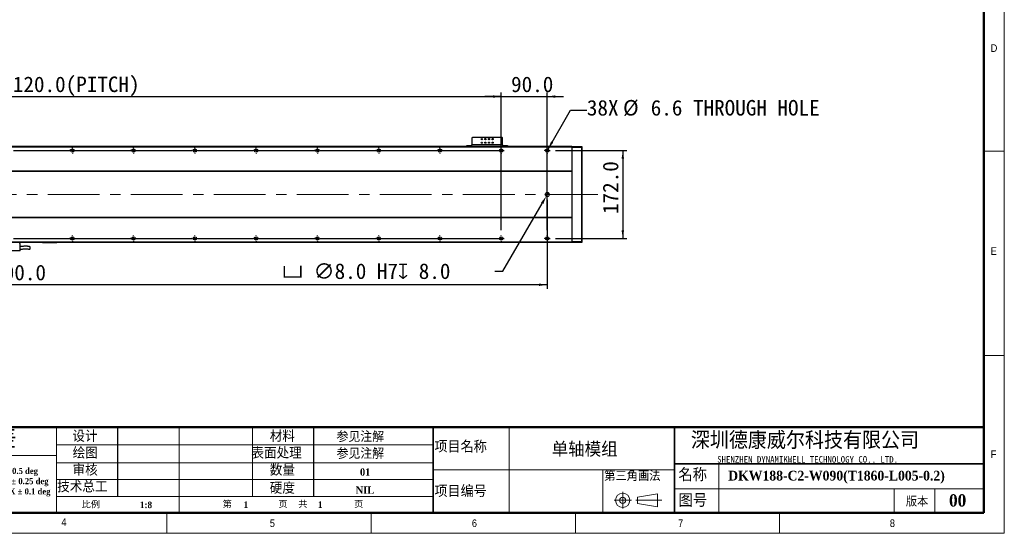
# Model space of a CAD drawing. Header units: millimetres. Extents: x 40 to 3320, y 40 to 2336.
# Tile 4 of 7: x 1392 to 3320, y 40 to 1045. Entities that reach past the tile are written whole.
import ezdxf

# ---------------------------------------------------------------- set-up
doc = ezdxf.new("R2010")
doc.units = ezdxf.units.MM
doc.header["$LTSCALE"] = 8
doc.header["$PDSIZE"] = -1
doc.linetypes.add('CENTERX2', pattern=[20.32, 12.7, -2.54, 2.54, -2.54])
doc.layers.add('DIMNS', color=7, linetype='Continuous')
doc.styles.add('SLDTEXTSTYLE0', font='Gothic.ttf', dxfattribs={"width": 0.913})
doc.styles.add('SLDTEXTSTYLE1', font='timesbd.ttf', dxfattribs={"width": 0.933})
doc.styles.add('SLDTEXTSTYLE2', font='txt', dxfattribs={"bigfont": 'bigfont'})
doc.styles.add('SLDTEXTSTYLE3', font='txt', dxfattribs={"bigfont": 'bigfont'})
doc.styles.add('SLDTEXTSTYLE4', font='txt', dxfattribs={"bigfont": 'bigfont'})
doc.styles.add('SLDTEXTSTYLE5', font='txt')
doc.styles.add('SLDTEXTSTYLE6', font='timesbd.ttf', dxfattribs={"width": 0.933, "bigfont": 'bigfont'})
doc.styles.add('SLDTEXTSTYLE7', font='txt')
doc.dimstyles.new('SLDDIMSTYLE0', dxfattribs={"dimtxt": 30.4, "dimasz": 16, "dimexe": 0, "dimexo": 0.0625, "dimgap": 7.6, "dimtad": 2, "dimdec": 1, "dimrnd": 1e-09, "dimzin": 4, "dimdsep": 46, "dimtxsty": 'SLDTEXTSTYLE7', "dimsah": 1, "dimcen": 0.09, "dimadec": 0, "dimazin": 1, "dimtfac": 1, "dimtdec": 1, "dimtmove": 0, "dimatfit": 0, "dimfxl": 0, "dimfrac": 2, "dimtolj": 1, "dimtzin": 12, "dimarcsym": 0})
doc.dimstyles.new('SLDDIMSTYLE1', dxfattribs={"dimtxt": 30.4, "dimasz": 16, "dimexe": 0, "dimexo": 0.0625, "dimgap": 7.6, "dimtad": 2, "dimdec": 1, "dimrnd": 1e-09, "dimzin": 4, "dimdsep": 46, "dimtxsty": 'SLDTEXTSTYLE7', "dimsah": 1, "dimcen": 0.09, "dimadec": 0, "dimazin": 1, "dimtfac": 1, "dimtdec": 1, "dimtofl": 0, "dimtmove": 0, "dimatfit": 3, "dimfxl": 0, "dimfrac": 2, "dimtolj": 1, "dimtzin": 12, "dimarcsym": 0})
doc.dimstyles.new('SLDDIMSTYLE4', dxfattribs={"dimtxt": 30.4, "dimasz": 16, "dimexe": 0, "dimexo": 0.0625, "dimgap": 7.6, "dimtad": 0, "dimtih": 1, "dimtoh": 1, "dimdec": 1, "dimrnd": 1e-09, "dimzin": 4, "dimdsep": 46, "dimtxsty": 'SLDTEXTSTYLE7', "dimsah": 1, "dimcen": 0, "dimadec": 0, "dimazin": 1, "dimtfac": 1, "dimtdec": 1, "dimtofl": 0, "dimtmove": 0, "dimatfit": 3, "dimfxl": 0, "dimfrac": 2, "dimtolj": 1, "dimtzin": 12, "dimarcsym": 0})
doc.dimstyles.new('SLDDIMSTYLE7', dxfattribs={"dimtxt": 30.4, "dimasz": 16, "dimexe": 0, "dimexo": 0.0625, "dimgap": 7.6, "dimtad": 0, "dimtih": 1, "dimtoh": 1, "dimdec": 1, "dimrnd": 1e-09, "dimzin": 12, "dimdsep": 46, "dimtxsty": 'SLDTEXTSTYLE7', "dimsah": 1, "dimcen": 0, "dimadec": 0, "dimazin": 3, "dimtfac": 1, "dimtdec": 1, "dimtofl": 0, "dimtmove": 0, "dimatfit": 3, "dimfxl": 0, "dimfrac": 2, "dimtolj": 1, "dimtzin": 12, "dimarcsym": 0})

# ---------------------------------------------------------------- blocks, each defined once
blk = doc.blocks.new('SW_NOTE_0')
at = {"color": 0, "linetype": 'Continuous', "lineweight": 0, "char_height": 12, "attachment_point": 1, "style": 'SLDTEXTSTYLE1'}
for s, insert in [('X.X ± 0.5 deg', (0, 15.8)), ('X.XX ± 0.25 deg', (0, -4.2)), ('X.XXX ± 0.1 deg', (0, -24.2))]:
    blk.add_mtext(s, dxfattribs=dict(at, insert=insert))
blk = doc.blocks.new('_D_18')
at = {"layer": 'DIMNS'}
for p, q in [((414.9, 805.1), (414.9, 902.9)), ((414.9, 894.9), (2334.9, 894.9)), ((2334.9, 805.1), (2334.9, 902.9))]:
    blk.add_line(p, q, dxfattribs=at)
for points in [[(414.9, 894.9), (430.9, 892.5), (430.9, 897.3)], [(2334.9, 894.9), (2318.9, 897.3), (2318.9, 892.5)]]:
    blk.add_solid(points, dxfattribs=at)
at = {"layer": 'DIMNS', "char_height": 30.4, "attachment_point": 1, "style": 'SLDTEXTSTYLE7'}
for s, insert in [('1920.0', (1168.8, 934.1)), ('=16×120.0(PITCH)', (1275, 934.1))]:
    blk.add_mtext(s, dxfattribs=dict(at, insert=insert))
blk = doc.blocks.new('_D_19')
at = {"layer": 'DIMNS'}
for p, q in [((324.9, 686.4), (324.9, 518.5)), ((2424.9, 693), (2424.9, 518.5)), ((2424.9, 526.5), (324.9, 526.5))]:
    blk.add_line(p, q, dxfattribs=at)
for points in [[(324.9, 526.5), (340.9, 524.1), (340.9, 528.9)], [(2424.9, 526.5), (2408.9, 528.9), (2408.9, 524.1)]]:
    blk.add_solid(points, dxfattribs=at)
at = {"layer": 'DIMNS', "insert": (1319.2, 565.7), "char_height": 30.4, "attachment_point": 1, "style": 'SLDTEXTSTYLE7'}
blk.add_mtext('2100.0', dxfattribs=at)
blk = doc.blocks.new('_D_20')
at = {"layer": 'Defpoints', "color": 0}
for p in [(2422.9, 699.7), (2426.9, 706.6)]:
    blk.add_point(p, dxfattribs=at)
at = {"layer": 'DIMNS', "color": 0, "lineweight": -2}
for p, q in [((2338.1, 552.8), (2414.9, 685.8)), ((2322.1, 552.8), (2338.1, 552.8))]:
    blk.add_line(p, q, dxfattribs=at)
at = {"layer": 'DIMNS', "color": 0}
blk.add_solid([(2412.6, 687.2), (2417.2, 684.5), (2422.9, 699.7)], dxfattribs=at)
at = {"layer": 'DIMNS', "color": 0, "insert": (1906, 568.3), "char_height": 30.4, "attachment_point": 1, "style": 'SLDTEXTSTYLE7'}
blk.add_mtext('\\A1;{\\fGDT|b0|i0|c134|p2;v} ∅8.0 H7{\\fGDT|b0|i0|c134|p2;x} 8.0', dxfattribs=at)
blk = doc.blocks.new('_D_22')
at = {"layer": 'DIMNS'}
for p, q in [((2426.5, 792), (2470.5, 868.2)), ((2470.5, 868.2), (2502.5, 868.2))]:
    blk.add_line(p, q, dxfattribs=at)
blk.add_solid([(2426.5, 792), (2436.6, 804.7), (2432.5, 807.1)], dxfattribs=at)
at = {"layer": 'DIMNS', "char_height": 30.4, "attachment_point": 1, "style": 'SLDTEXTSTYLE7'}
for s, insert in [('38X ', (2502.5, 888.2)), ('%%c', (2573.3, 888.2)), (' 6.6 THROUGH HOLE', (2606.9, 888.2))]:
    blk.add_mtext(s, dxfattribs=dict(at, insert=insert))
blk = doc.blocks.new('_D_23')
at = {"layer": 'DIMNS'}
for p, q in [((2440.9, 789.1), (2580.9, 789.1)), ((2572.9, 789.1), (2572.9, 617.1)), ((2440.9, 617.1), (2580.9, 617.1))]:
    blk.add_line(p, q, dxfattribs=at)
for points in [[(2572.9, 789.1), (2570.5, 773.1), (2575.3, 773.1)], [(2572.9, 617.1), (2575.3, 633.1), (2570.5, 633.1)]]:
    blk.add_solid(points, dxfattribs=at)
at = {"layer": 'DIMNS', "insert": (2533.7, 665), "char_height": 30.4, "attachment_point": 1, "rotation": 90, "style": 'SLDTEXTSTYLE7'}
blk.add_mtext('172.0', dxfattribs=at)
blk = doc.blocks.new('_D_25')
at = {"layer": 'DIMNS'}
for p, q in [((2334.9, 894.9), (2302.9, 894.9)), ((2334.9, 633.1), (2334.9, 902.9)), ((2334.9, 894.9), (2424.9, 894.9)), ((2424.9, 633.1), (2424.9, 902.9)), ((2424.9, 894.9), (2456.9, 894.9))]:
    blk.add_line(p, q, dxfattribs=at)
for points in [[(2334.9, 894.9), (2318.9, 897.3), (2318.9, 892.5)], [(2424.9, 894.9), (2440.9, 892.5), (2440.9, 897.3)]]:
    blk.add_solid(points, dxfattribs=at)
at = {"layer": 'DIMNS', "insert": (2354.1, 934.1), "char_height": 30.4, "attachment_point": 1, "style": 'SLDTEXTSTYLE7'}
blk.add_mtext('90.0', dxfattribs=at)
blk = doc.blocks.new('SW_CENTERMARKSYMBOL_0')
at = {"layer": 'DIMNS', "color": 0}
for p, q in [((1080, 5.08), (1080, 5.84)), ((1080, 0), (1080, 2.54)), ((1080, 0), (1080, 2.54)), ((1080, 0), (1080, 2.54)), ((1080, 0), (1080, 2.54)), ((1080, 0), (1080, 2.54)), ((1080, 0), (1080, 2.54)), ((1080, 0), (1080, 2.54)), ((1080, 0), (1080, 2.54)), ((1200, 5.08), (1200, 5.84)), ((1200, 0), (1200, 2.54)), ((1200, 0), (1200, 2.54)), ((1200, 0), (1200, 2.54)), ((1200, 0), (1200, 2.54)), ((1200, 0), (1200, 2.54)), ((1200, 0), (1200, 2.54)), ((1200, 0), (1200, 2.54)), ((1320, 5.08), (1320, 5.84)), ((1320, 0), (1320, 2.54)), ((1320, 0), (1320, 2.54)), ((1320, 0), (1320, 2.54)), ((1320, 0), (1320, 2.54)), ((1320, 0), (1320, 2.54)), ((1320, 0), (1320, 2.54)), ((1440, 5.08), (1440, 5.84)), ((1440, 0), (1440, 2.54)), ((1440, 0), (1440, 2.54)), ((1440, 0), (1440, 2.54)), ((1440, 0), (1440, 2.54)), ((1440, 0), (1440, 2.54)), ((1560, 5.08), (1560, 5.84)), ((1560, 0), (1560, 2.54)), ((1560, 0), (1560, 2.54)), ((1560, 0), (1560, 2.54)), ((1560, 0), (1560, 2.54)), ((1680, 5.08), (1680, 5.84)), ((1680, 0), (1680, 2.54)), ((1680, 0), (1680, 2.54)), ((1680, 0), (1680, 2.54)), ((1800, 5.08), (1800, 5.84)), ((1800, 0), (1800, 2.54)), ((1800, 0), (1800, 2.54)), ((1920, 5.08), (1920, 5.84)), ((1920, 0), (1920, 2.54)), ((965.08, 0), (1074.92, 0)), ((1074.92, 0), (1074.16, 0)), ((1080, 0), (1077.46, 0)), ((1080, 0), (1077.46, 0)), ((1080, 0), (1077.46, 0)), ((1080, 0), (1077.46, 0)), ((1080, 0), (1077.46, 0)), ((1080, 0), (1077.46, 0)), ((1080, 0), (1077.46, 0)), ((1080, 0), (1077.46, 0)), ((1080, 0), (1080, -2.54)), ((1080, 0), (1082.54, 0)), ((1080, 0), (1080, -2.54)), ((1080, 0), (1082.54, 0)), ((1080, 0), (1080, -2.54)), ((1080, 0), (1082.54, 0)), ((1080, 0), (1080, -2.54)), ((1080, 0), (1082.54, 0)), ((1080, 0), (1080, -2.54)), ((1080, 0), (1082.54, 0)), ((1080, 0), (1080, -2.54)), ((1080, 0), (1082.54, 0)), ((1080, 0), (1080, -2.54)), ((1080, 0), (1082.54, 0)), ((1080, 0), (1080, -2.54)), ((1080, 0), (1082.54, 0)), ((1080, -5.08), (1080, -5.84)), ((1085.08, 0), (1085.84, 0)), ((1085.08, 0), (1194.92, 0)), ((1194.92, 0), (1194.16, 0)), ((1200, 0), (1197.46, 0)), ((1200, 0), (1197.46, 0)), ((1200, 0), (1197.46, 0)), ((1200, 0), (1197.46, 0)), ((1200, 0), (1197.46, 0)), ((1200, 0), (1197.46, 0)), ((1200, 0), (1197.46, 0)), ((1200, 0), (1200, -2.54)), ((1200, 0), (1202.54, 0)), ((1200, 0), (1200, -2.54)), ((1200, 0), (1202.54, 0)), ((1200, 0), (1200, -2.54)), ((1200, 0), (1202.54, 0)), ((1200, 0), (1200, -2.54)), ((1200, 0), (1202.54, 0)), ((1200, 0), (1200, -2.54)), ((1200, 0), (1202.54, 0)), ((1200, 0), (1200, -2.54)), ((1200, 0), (1202.54, 0)), ((1200, 0), (1200, -2.54)), ((1200, 0), (1202.54, 0)), ((1200, -5.08), (1200, -5.84)), ((1205.08, 0), (1205.84, 0)), ((1205.08, 0), (1314.92, 0)), ((1314.92, 0), (1314.16, 0)), ((1320, 0), (1317.46, 0)), ((1320, 0), (1317.46, 0)), ((1320, 0), (1317.46, 0)), ((1320, 0), (1317.46, 0)), ((1320, 0), (1317.46, 0)), ((1320, 0), (1317.46, 0)), ((1320, 0), (1320, -2.54)), ((1320, 0), (1322.54, 0)), ((1320, 0), (1320, -2.54)), ((1320, 0), (1322.54, 0)), ((1320, 0), (1320, -2.54)), ((1320, 0), (1322.54, 0)), ((1320, 0), (1320, -2.54)), ((1320, 0), (1322.54, 0)), ((1320, 0), (1320, -2.54)), ((1320, 0), (1322.54, 0)), ((1320, 0), (1320, -2.54)), ((1320, 0), (1322.54, 0)), ((1320, -5.08), (1320, -5.84)), ((1325.08, 0), (1325.84, 0)), ((1325.08, 0), (1434.92, 0)), ((1434.92, 0), (1434.16, 0)), ((1440, 0), (1437.46, 0)), ((1440, 0), (1437.46, 0)), ((1440, 0), (1437.46, 0)), ((1440, 0), (1437.46, 0)), ((1440, 0), (1437.46, 0)), ((1440, 0), (1440, -2.54)), ((1440, 0), (1442.54, 0)), ((1440, 0), (1440, -2.54)), ((1440, 0), (1442.54, 0)), ((1440, 0), (1440, -2.54)), ((1440, 0), (1442.54, 0)), ((1440, 0), (1440, -2.54)), ((1440, 0), (1442.54, 0)), ((1440, 0), (1440, -2.54)), ((1440, 0), (1442.54, 0)), ((1440, -5.08), (1440, -5.84)), ((1445.08, 0), (1445.84, 0)), ((1445.08, 0), (1554.92, 0)), ((1554.92, 0), (1554.16, 0)), ((1560, 0), (1557.46, 0)), ((1560, 0), (1557.46, 0)), ((1560, 0), (1557.46, 0)), ((1560, 0), (1557.46, 0)), ((1560, 0), (1560, -2.54)), ((1560, 0), (1562.54, 0)), ((1560, 0), (1560, -2.54)), ((1560, 0), (1562.54, 0)), ((1560, 0), (1560, -2.54)), ((1560, 0), (1562.54, 0)), ((1560, 0), (1560, -2.54)), ((1560, 0), (1562.54, 0)), ((1560, -5.08), (1560, -5.84)), ((1565.08, 0), (1565.84, 0)), ((1565.08, 0), (1674.92, 0)), ((1674.92, 0), (1674.16, 0)), ((1680, 0), (1677.46, 0)), ((1680, 0), (1677.46, 0)), ((1680, 0), (1677.46, 0)), ((1680, 0), (1680, -2.54)), ((1680, 0), (1682.54, 0)), ((1680, 0), (1680, -2.54)), ((1680, 0), (1682.54, 0)), ((1680, 0), (1680, -2.54)), ((1680, 0), (1682.54, 0)), ((1680, -5.08), (1680, -5.84)), ((1685.08, 0), (1685.84, 0)), ((1685.08, 0), (1794.92, 0)), ((1794.92, 0), (1794.16, 0)), ((1800, 0), (1797.46, 0)), ((1800, 0), (1797.46, 0)), ((1800, 0), (1800, -2.54)), ((1800, 0), (1802.54, 0)), ((1800, 0), (1800, -2.54)), ((1800, 0), (1802.54, 0)), ((1800, -5.08), (1800, -5.84)), ((1805.08, 0), (1805.84, 0)), ((1805.08, 0), (1914.92, 0)), ((1920, 0), (1917.46, 0)), ((1920, 0), (1920, -2.54)), ((1920, 0), (1922.54, 0)), ((1920, -5.08), (1920, -5.84)), ((1925.08, 0), (1925.84, 0))]:
    blk.add_line(p, q, dxfattribs=at)
blk = doc.blocks.new('SW_CENTERMARKSYMBOL_1')
at = {"layer": 'DIMNS', "color": 0}
for p, q in [((960, 5.08), (960, 5.84)), ((960, 0), (960, 2.54)), ((960, 0), (960, 2.54)), ((960, 0), (960, 2.54)), ((960, 0), (960, 2.54)), ((960, 0), (960, 2.54)), ((960, 0), (960, 2.54)), ((960, 0), (960, 2.54)), ((960, 0), (960, 2.54)), ((1080, 5.08), (1080, 5.84)), ((1080, 0), (1080, 2.54)), ((1080, 0), (1080, 2.54)), ((1080, 0), (1080, 2.54)), ((1080, 0), (1080, 2.54)), ((1080, 0), (1080, 2.54)), ((1080, 0), (1080, 2.54)), ((1080, 0), (1080, 2.54)), ((1200, 5.08), (1200, 5.84)), ((1200, 0), (1200, 2.54)), ((1200, 0), (1200, 2.54)), ((1200, 0), (1200, 2.54)), ((1200, 0), (1200, 2.54)), ((1200, 0), (1200, 2.54)), ((1200, 0), (1200, 2.54)), ((1320, 5.08), (1320, 5.84)), ((1320, 0), (1320, 2.54)), ((1320, 0), (1320, 2.54)), ((1320, 0), (1320, 2.54)), ((1320, 0), (1320, 2.54)), ((1320, 0), (1320, 2.54)), ((1440, 5.08), (1440, 5.84)), ((1440, 0), (1440, 2.54)), ((1440, 0), (1440, 2.54)), ((1440, 0), (1440, 2.54)), ((1440, 0), (1440, 2.54)), ((1560, 5.08), (1560, 5.84)), ((1560, 0), (1560, 2.54)), ((1560, 0), (1560, 2.54)), ((1560, 0), (1560, 2.54)), ((1680, 5.08), (1680, 5.84)), ((1680, 0), (1680, 2.54)), ((1680, 0), (1680, 2.54)), ((1800, 5.08), (1800, 5.84)), ((1800, 0), (1800, 2.54)), ((845.08, 0), (954.92, 0)), ((954.92, 0), (954.16, 0)), ((960, 0), (957.46, 0)), ((960, 0), (957.46, 0)), ((960, 0), (957.46, 0)), ((960, 0), (957.46, 0)), ((960, 0), (957.46, 0)), ((960, 0), (957.46, 0)), ((960, 0), (957.46, 0)), ((960, 0), (957.46, 0)), ((960, 0), (960, -2.54)), ((960, 0), (962.54, 0)), ((960, 0), (960, -2.54)), ((960, 0), (962.54, 0)), ((960, 0), (960, -2.54)), ((960, 0), (962.54, 0)), ((960, 0), (960, -2.54)), ((960, 0), (962.54, 0)), ((960, 0), (960, -2.54)), ((960, 0), (962.54, 0)), ((960, 0), (960, -2.54)), ((960, 0), (962.54, 0)), ((960, 0), (960, -2.54)), ((960, 0), (962.54, 0)), ((960, 0), (960, -2.54)), ((960, 0), (962.54, 0)), ((960, -5.08), (960, -5.84)), ((965.08, 0), (965.84, 0)), ((965.08, 0), (1074.92, 0)), ((1074.92, 0), (1074.16, 0)), ((1080, 0), (1077.46, 0)), ((1080, 0), (1077.46, 0)), ((1080, 0), (1077.46, 0)), ((1080, 0), (1077.46, 0)), ((1080, 0), (1077.46, 0)), ((1080, 0), (1077.46, 0)), ((1080, 0), (1077.46, 0)), ((1080, 0), (1080, -2.54)), ((1080, 0), (1082.54, 0)), ((1080, 0), (1080, -2.54)), ((1080, 0), (1082.54, 0)), ((1080, 0), (1080, -2.54)), ((1080, 0), (1082.54, 0)), ((1080, 0), (1080, -2.54)), ((1080, 0), (1082.54, 0)), ((1080, 0), (1080, -2.54)), ((1080, 0), (1082.54, 0)), ((1080, 0), (1080, -2.54)), ((1080, 0), (1082.54, 0)), ((1080, 0), (1080, -2.54)), ((1080, 0), (1082.54, 0)), ((1080, -5.08), (1080, -5.84)), ((1085.08, 0), (1085.84, 0)), ((1085.08, 0), (1194.92, 0)), ((1194.92, 0), (1194.16, 0)), ((1200, 0), (1197.46, 0)), ((1200, 0), (1197.46, 0)), ((1200, 0), (1197.46, 0)), ((1200, 0), (1197.46, 0)), ((1200, 0), (1197.46, 0)), ((1200, 0), (1197.46, 0)), ((1200, 0), (1200, -2.54)), ((1200, 0), (1202.54, 0)), ((1200, 0), (1200, -2.54)), ((1200, 0), (1202.54, 0)), ((1200, 0), (1200, -2.54)), ((1200, 0), (1202.54, 0)), ((1200, 0), (1200, -2.54)), ((1200, 0), (1202.54, 0)), ((1200, 0), (1200, -2.54)), ((1200, 0), (1202.54, 0)), ((1200, 0), (1200, -2.54)), ((1200, 0), (1202.54, 0)), ((1200, -5.08), (1200, -5.84)), ((1205.08, 0), (1205.84, 0)), ((1205.08, 0), (1314.92, 0)), ((1314.92, 0), (1314.16, 0)), ((1320, 0), (1317.46, 0)), ((1320, 0), (1317.46, 0)), ((1320, 0), (1317.46, 0)), ((1320, 0), (1317.46, 0)), ((1320, 0), (1317.46, 0)), ((1320, 0), (1320, -2.54)), ((1320, 0), (1322.54, 0)), ((1320, 0), (1320, -2.54)), ((1320, 0), (1322.54, 0)), ((1320, 0), (1320, -2.54)), ((1320, 0), (1322.54, 0)), ((1320, 0), (1320, -2.54)), ((1320, 0), (1322.54, 0)), ((1320, 0), (1320, -2.54)), ((1320, 0), (1322.54, 0)), ((1320, -5.08), (1320, -5.84)), ((1325.08, 0), (1325.84, 0)), ((1325.08, 0), (1434.92, 0)), ((1434.92, 0), (1434.16, 0)), ((1440, 0), (1437.46, 0)), ((1440, 0), (1437.46, 0)), ((1440, 0), (1437.46, 0)), ((1440, 0), (1437.46, 0)), ((1440, 0), (1440, -2.54)), ((1440, 0), (1442.54, 0)), ((1440, 0), (1440, -2.54)), ((1440, 0), (1442.54, 0)), ((1440, 0), (1440, -2.54)), ((1440, 0), (1442.54, 0)), ((1440, 0), (1440, -2.54)), ((1440, 0), (1442.54, 0)), ((1440, -5.08), (1440, -5.84)), ((1445.08, 0), (1445.84, 0)), ((1445.08, 0), (1554.92, 0)), ((1554.92, 0), (1554.16, 0)), ((1560, 0), (1557.46, 0)), ((1560, 0), (1557.46, 0)), ((1560, 0), (1557.46, 0)), ((1560, 0), (1560, -2.54)), ((1560, 0), (1562.54, 0)), ((1560, 0), (1560, -2.54)), ((1560, 0), (1562.54, 0)), ((1560, 0), (1560, -2.54)), ((1560, 0), (1562.54, 0)), ((1560, -5.08), (1560, -5.84)), ((1565.08, 0), (1565.84, 0)), ((1565.08, 0), (1674.92, 0)), ((1674.92, 0), (1674.16, 0)), ((1680, 0), (1677.46, 0)), ((1680, 0), (1677.46, 0)), ((1680, 0), (1680, -2.54)), ((1680, 0), (1682.54, 0)), ((1680, 0), (1680, -2.54)), ((1680, 0), (1682.54, 0)), ((1680, -5.08), (1680, -5.84)), ((1685.08, 0), (1685.84, 0)), ((1685.08, 0), (1794.92, 0)), ((1800, 0), (1797.46, 0)), ((1800, 0), (1800, -2.54)), ((1800, 0), (1802.54, 0)), ((1800, -5.08), (1800, -5.84)), ((1805.08, 0), (1805.84, 0))]:
    blk.add_line(p, q, dxfattribs=at)
blk = doc.blocks.new('SW_CENTERMARKSYMBOL_2')
at = {"layer": 'DIMNS', "color": 0}
for p, q in [((-5.08, 0), (-5.84, 0)), ((0, 0), (-2.54, 0)), ((0, 5.08), (0, 5.84)), ((0, 0), (0, 2.54)), ((0, 0), (0, -2.54)), ((0, 0), (2.54, 0)), ((5.08, 0), (5.84, 0)), ((0, -5.08), (0, -5.84))]:
    blk.add_line(p, q, dxfattribs=at)
blk = doc.blocks.new('SW_CENTERMARKSYMBOL_3')
at = {"layer": 'DIMNS', "color": 0}
for p, q in [((-5.08, 0), (-5.84, 0)), ((0, 0), (-2.54, 0)), ((0, 5.08), (0, 5.84)), ((0, 0), (0, 2.54)), ((0, 0), (0, -2.54)), ((0, 0), (2.54, 0)), ((5.08, 0), (5.84, 0)), ((0, -5.08), (0, -5.84))]:
    blk.add_line(p, q, dxfattribs=at)
blk = doc.blocks.new('SW_DOWELSYMBOL_4')
at = {"linetype": 'Continuous', "lineweight": 18}
h = blk.add_hatch(color=0, dxfattribs=at)
edge = h.paths.add_edge_path(flags=0)
edge.add_arc((0, 0), 4, 180, 270)
edge.add_line((0, -4), (0, 0))
edge.add_line((0, 0), (-4, 0))
h = blk.add_hatch(color=0, dxfattribs=at)
edge = h.paths.add_edge_path(flags=0)
edge.add_arc((0, 0), 4, 0, 90)
edge.add_line((0, 4), (0, 0))
edge.add_line((0, 0), (4, 0))
at = {"layer": 'DIMNS', "color": 0}
blk.add_circle((0, 0), 4, dxfattribs=at)

msp = doc.modelspace()

# ---------------------------------------------------------------- linework, layer by layer
at = {"color": 7, "linetype": 'Continuous', "lineweight": 18}
for p, q in [((3320, 40), (3320, 2336)), ((3280, 2296), (3280, 80)), ((3280, 788), (3320, 788)), ((3280, 388), (3320, 388)), ((1464, 248), (1464, 220)), ((1464, 192), (1464, 248)), ((1464, 220), (1464, 248)), ((1704.336839, 248), (1704.336839, 80)), ((1848, 248), (1848, 112.0474543)), ((2350.6031435, 248), (2350.6031435, 80)), ((1464, 192), (1464, 220)), ((1464, 213.2644636), (2201.4758613, 213.2644636)), ((1464, 192), (1171.7559834, 192)), ((1464, 192), (1464, 80)), ((1464, 178.0393756), (2201.4758613, 178.0393756)), ((2760.7398642, 176), (2760.7398642, 80)), ((2201.4758613, 164), (2674.0064972, 164)), ((2533.8235685, 164), (2533.8235685, 80)), ((1464, 145.0437235), (2201.4758613, 145.0437235)), ((2572.6369816, 121.1881967), (2572.6369816, 88.504689)), ((2601.9065866, 110.5499805), (2640.7500893, 117.2694797)), ((2640.7500893, 117.2694797), (2640.7500893, 91.683194)), ((2674.0064972, 126.7204382), (3280, 126.7204382)), ((3104, 126.7204382), (3104, 80)), ((3184, 126.7204382), (3184, 80)), ((2201.4758613, 112.0474543), (1464, 112.0474543)), ((2555.9987653, 104.5499805), (2589.6093225, 104.5499805)), ((2598.4402248, 104.5499805), (2649.5575626, 104.5499805)), ((2601.9065866, 98.5499805), (2601.9065866, 110.5499805)), ((2601.9065866, 98.5499805), (2640.7500893, 91.683194)), ((80, 80), (3280, 80)), ((984, 80), (3280, 80)), ((1680, 40), (1680, 80)), ((2080, 80), (2080, 40)), ((2480, 40), (2480, 80)), ((2880, 80), (2880, 40)), ((40, 40), (3320, 40))]:
    msp.add_line(p, q, dxfattribs=at)
at = {"color": 7, "linetype": 'Continuous', "lineweight": 50}
for p, q in [((3280, 2296), (3280, 80)), ((1171.7559834, 248), (1464, 248)), ((3280, 248), (1464, 248)), ((80, 80), (3280, 80))]:
    msp.add_line(p, q, dxfattribs=at)
at = {"color": 7, "linetype": 'Continuous', "lineweight": 25}
for p, q in [((2278.3965475, 814.939026), (2277.3966199, 813.9390239)), ((2277.3966199, 813.9390239), (2277.3966199, 800.1390287)), ((2336.3966352, 814.939026), (2278.3965475, 814.939026)), ((2337.3965627, 813.9390239), (2336.3966352, 814.939026)), ((2337.3965627, 800.1390287), (2337.3965627, 813.9390239)), ((2472.8966362, 797.1390227), (276.8965966, 797.1390227)), ((2472.8966362, 796.1390281), (276.8965966, 796.1390281)), ((2267.3966295, 797.1390227), (2267.3966295, 799.1390267)), ((2267.3966295, 799.1390267), (2268.396557, 799.1390267)), ((2268.396557, 799.1390267), (2268.396557, 797.1390227)), ((2268.396557, 799.1390267), (2276.3965732, 799.1390267)), ((2276.3965732, 799.1390267), (2276.3965732, 797.1390227)), ((2277.3966199, 799.1390267), (2276.3965732, 799.1390267)), ((2337.3965627, 800.1390287), (2277.3966199, 800.1390287)), ((2277.3966199, 797.1390227), (2277.3966199, 800.1390287)), ((2337.3965627, 800.1390287), (2337.3965627, 797.1390227)), ((2338.3966095, 799.1390267), (2337.3965627, 799.1390267)), ((2338.3966095, 799.1390267), (2338.3966095, 797.1390227)), ((2338.3966095, 799.1390267), (2346.3966257, 799.1390267)), ((2346.3966257, 797.1390227), (2346.3966257, 799.1390267)), ((2346.3966257, 799.1390267), (2347.3965532, 799.1390267)), ((2347.3965532, 799.1390267), (2347.3965532, 797.1390227)), ((2472.8966362, 796.839025), (2473.1965667, 797.1390227)), ((2472.8966362, 797.1390227), (2472.8966362, 796.1390281)), ((2472.8966362, 796.1390281), (2472.8966362, 748.639025)), ((2472.8966362, 795.0147653), (2473.1965667, 795.1390261)), ((2473.1965667, 797.1390227), (2473.1965667, 795.1390261)), ((2473.1965667, 797.1390227), (2492.5965673, 797.1390227)), ((2473.1965667, 795.1390261), (2473.1965667, 611.1390257)), ((2492.5965673, 795.1390261), (2473.1965667, 795.1390261)), ((2492.5965673, 795.1390261), (2492.5965673, 797.1390227)), ((2492.8966171, 796.839025), (2492.5965673, 797.1390227)), ((2492.5965673, 611.1390257), (2492.5965673, 795.1390261)), ((2492.8966171, 795.0147653), (2492.5965673, 795.1390261)), ((2492.8966171, 796.839025), (2492.8966171, 795.0147653)), ((2492.8966171, 795.0147653), (2492.8966171, 611.2632865)), ((2472.8966362, 748.639025), (276.8965966, 748.639025)), ((2472.8966362, 748.139024), (276.8965966, 748.139024)), ((2472.8966362, 748.639025), (2472.8966362, 748.139024)), ((2472.8966362, 748.139024), (2472.8966362, 658.1390241)), ((2472.8966362, 658.1390241), (276.8965966, 658.1390241)), ((2472.8966362, 657.6390268), (276.8965966, 657.6390268)), ((2472.8966362, 658.1390241), (2472.8966362, 657.6390268)), ((2472.8966362, 657.6390268), (2472.8966362, 610.1390237)), ((2472.8966362, 610.1390237), (276.8965966, 610.1390237)), ((2472.8966362, 609.1390291), (276.8965966, 609.1390291)), ((1392.8965932, 607.2390267), (1391.6965729, 607.2390267)), ((1391.8966061, 601.239022), (1391.6965729, 601.239022)), ((1391.8966061, 607.2390267), (1391.8966061, 609.1390291)), ((1391.8966061, 601.239022), (1391.8966061, 592.8390289)), ((1392.8965932, 592.8390289), (1392.8965932, 607.2390267)), ((1436.3965994, 608.9390257), (1436.3965994, 609.1390291)), ((1436.3965994, 608.9390257), (1436.6965896, 608.6390281)), ((1436.3965994, 608.9390257), (1437.3965866, 608.9390257)), ((1437.5208623, 608.6390281), (1436.6965896, 608.6390281)), ((1437.3965866, 609.1390291), (1437.3965866, 608.9390257)), ((1437.5208623, 608.6390281), (1437.3965866, 608.9390257)), ((1437.3965866, 608.9390257), (1463.3966095, 608.9390257)), ((1463.2723338, 608.6390281), (1437.5208623, 608.6390281)), ((1463.2723338, 608.6390281), (1463.3966095, 608.9390257)), ((1464.0966064, 608.6390281), (1463.2723338, 608.6390281)), ((1463.3966095, 608.9390257), (1463.3966095, 609.1390291)), ((1463.3966095, 608.9390257), (1464.3965966, 608.9390257)), ((1464.0966064, 608.6390281), (1464.3965966, 608.9390257)), ((1464.3965966, 609.1390291), (1464.3965966, 608.9390257)), ((2472.8966362, 611.2632865), (2473.1965667, 611.1390257)), ((2472.8966362, 610.1390237), (2472.8966362, 609.1390291)), ((2472.8966362, 609.4390267), (2473.1965667, 609.1390291)), ((2473.1965667, 611.1390257), (2473.1965667, 609.1390291)), ((2473.1965667, 611.1390257), (2492.5965673, 611.1390257)), ((2492.5965673, 609.1390291), (2473.1965667, 609.1390291)), ((2492.8966171, 611.2632865), (2492.5965673, 611.1390257)), ((2492.5965673, 609.1390291), (2492.5965673, 611.1390257)), ((2492.8966171, 609.4390267), (2492.5965673, 609.1390291)), ((2492.8966171, 611.2632865), (2492.8966171, 609.4390267)), ((1391.8966061, 592.8390289), (1357.8965968, 592.8390289)), ((1392.8965932, 592.8390289), (1391.8966061, 592.8390289))]:
    msp.add_line(p, q, dxfattribs=at)
at = {"color": 7, "linetype": 'Continuous', "lineweight": 35}
for p, q in [((2201.4758613, 248), (2201.4758613, 80)), ((2674.0064972, 248), (2674.0064972, 80)), ((2674.0064972, 176), (3280, 176))]:
    msp.add_line(p, q, dxfattribs=at)
at = {"color": 7, "linetype": 'Continuous', "lineweight": 25}
for centre, radius in [((2296.8965866, 811.6390258), 1.25), ((2303.8965866, 811.6390258), 1.25), ((2310.8965866, 811.6390258), 1.25), ((2317.8965866, 811.6390258), 1.25), ((1494.8965866, 789.1390258), 3.3), ((1614.8965866, 789.1390258), 3.3), ((1734.8965866, 789.1390258), 3.3), ((1854.8965866, 789.1390258), 3.3), ((1974.8965866, 789.1390258), 3.3), ((2094.8965866, 789.1390258), 3.3), ((2214.8965866, 789.1390258), 3.3), ((2296.8965866, 804.6390258), 1.25), ((2303.8965866, 804.6390258), 1.25), ((2310.8965866, 804.6390258), 1.25), ((2317.8965866, 804.6390258), 1.25), ((2334.8965866, 789.1390258), 3.3), ((2424.8965866, 789.1390258), 3.3), ((2424.8965866, 703.1390258), 4), ((1494.8965866, 617.1390258), 3.3), ((1614.8965866, 617.1390258), 3.3), ((1734.8965866, 617.1390258), 3.3), ((1854.8965866, 617.1390258), 3.3), ((1974.8965866, 617.1390258), 3.3), ((2094.8965866, 617.1390258), 3.3), ((2214.8965866, 617.1390258), 3.3), ((2334.8965866, 617.1390258), 3.3), ((2424.8965866, 617.1390258), 3.3)]:
    msp.add_circle(centre, radius, dxfattribs=at)
at = {"color": 7, "linetype": 'Continuous', "lineweight": 18}
for radius in [14, 6]:
    msp.add_circle((2572.6369816, 104.5499805), radius, dxfattribs=at)
at = {"color": 7, "linetype": 'Continuous', "lineweight": 25}
for points, knots in [([(1412.2091538, 601.0312626), (1411.2390829, 601.1861433), (1409.4282518, 601.4752591), (1406.9594805, 601.858938), (1404.9008094, 602.027692), (1403.0469132, 602.0665806), (1401.014231, 601.9858616), (1399.1828918, 601.7790628), (1397.6722233, 601.5616166), (1396.6625013, 601.4105594), (1395.6199362, 601.2590343), (1394.5571199, 601.1402134), (1393.6392708, 601.0627401), (1393.0899991, 601.0961005), (1392.8965932, 601.1078471)], [0, 0, 0, 0, 0.1557751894, 0.2907854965, 0.3967691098, 0.4749924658, 0.5735904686, 0.7047483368, 0.7546899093, 0.8070877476, 0.8612074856, 0.9159557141, 0.9704068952, 1, 1, 1, 1]), ([(1411.6439826, 596.13226), (1411.6785098, 596.1182961), (1411.776563, 596.0786402), (1411.9691947, 596.3454571), (1412.1837838, 596.8439881), (1412.3713703, 597.5406448), (1412.5115275, 598.3471065), (1412.5891938, 599.186284), (1412.593185, 599.9662852), (1412.5197654, 600.5823688), (1412.3879433, 600.9706381), (1412.2649346, 601.0010304), (1412.2089154, 601.0148713)], [0, 0, 0, 0, 0.05740582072, 0.16302570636, 0.26646770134, 0.36997698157, 0.47478776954, 0.58158530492, 0.69023135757, 0.79977598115, 0.90881631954, 1, 1, 1, 1]), ([(1392.8965932, 596.1226413), (1393.1317419, 596.1142256), (1393.8495602, 596.0885356), (1394.9948907, 596.1767058), (1396.6763529, 596.3698552), (1398.37559, 596.6384859), (1400.0523737, 596.8684271), (1401.5005121, 597.0137348), (1403.187179, 597.0993211), (1405.0974977, 597.0364165), (1407.1353782, 596.8121971), (1409.2449555, 596.4548691), (1410.79201, 596.2174563), (1411.6383797, 596.0875714)], [0, 0, 0, 0, 0.0368666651, 0.1125397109, 0.1785183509, 0.3028051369, 0.3842704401, 0.4445275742, 0.5302879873, 0.647339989, 0.7447459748, 0.8603544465, 1, 1, 1, 1])]:
    msp.add_open_spline(points, degree=3, knots=knots, dxfattribs=at)
at = {"layer": 'DIMNS', "linetype": 'CENTERX2', "lineweight": 18}
msp.add_line((2523.6965866, 703.1390258), (226.0965866, 703.1390258), dxfattribs=at)
at = {"layer": 'DIMNS', "color": 7}
for p, q in [((1584.2007008, 112.0474543), (1584.2007008, 248)), ((1967.4614906, 248), (1967.4614906, 112.0474543))]:
    msp.add_line(p, q, dxfattribs=at)

# ---------------------------------------------------------------- block references
at = {"color": 7, "linetype": 'Continuous', "lineweight": 0}
msp.add_blockref('SW_NOTE_0', (1330.5570432, 152.3120833), dxfattribs=at)
at = {"layer": 'DIMNS'}
for name, p in [('SW_CENTERMARKSYMBOL_0', (414.8965866, 789.1390258)), ('SW_CENTERMARKSYMBOL_2', (2424.8965866, 789.1390258)), ('SW_DOWELSYMBOL_4', (2424.8965866, 703.1390258)), ('SW_CENTERMARKSYMBOL_1', (534.8965866, 617.1390258)), ('SW_CENTERMARKSYMBOL_3', (2424.8965866, 617.1390258))]:
    msp.add_blockref(name, p, dxfattribs=at)

# ---------------------------------------------------------------- texts
at = {"color": 7, "linetype": 'Continuous', "lineweight": 0}
for s, insert, char_height, attachment_point, style in [('D', (3293.3333333, 997.1704528), 14.8166667, 1, 'SLDTEXTSTYLE0'), ('E', (3293.3333333, 599.9106936), 14.8166667, 1, 'SLDTEXTSTYLE0'), ('一般公差', (1209.5381584, 246.3497749), 40, 1, 'SLDTEXTSTYLE3'), ('设计', (1495.0304099, 241.3756797), 22.4, 1, 'SLDTEXTSTYLE3'), ('材料', (1881.5122528, 241.3756797), 22.4, 1, 'SLDTEXTSTYLE3'), ('参见注解', (2012.291056, 239.6526885), 21.16666667, 1, 'SLDTEXTSTYLE2'), ('深圳德康威尔科技有限公司', (2706.035275, 238.9403364), 33.866666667, 1, 'SLDTEXTSTYLE4'), ('项目名称', (2204.0318544, 221.2187739), 23.28333333, 1, 'SLDTEXTSTYLE3'), ('单轴模组', (2433.5196309, 217.9086348), 25.4, 1, 'SLDTEXTSTYLE6'), ('绘图', (1495.5048517, 208.5268063), 22.4, 1, 'SLDTEXTSTYLE3'), ('表面处理', (1845.5643389, 208.5268063), 22.4, 1, 'SLDTEXTSTYLE3'), ('参见注解', (2012.291056, 206.8038151), 21.16666667, 1, 'SLDTEXTSTYLE2'), ('F', (3293.3333333, 202.2338134), 14.8166667, 1, 'SLDTEXTSTYLE0'), ('审核', (1495.2404082, 175.1148112), 22.4, 1, 'SLDTEXTSTYLE3'), ('数量', (1881.5744726, 175.1148112), 22.4, 1, 'SLDTEXTSTYLE3'), ('SHENZHEN DYNAMIKWELL TECHNOLOGY CO., LTD.', (2757.7422597, 191.0601178), 12.7, 1, 'SLDTEXTSTYLE5'), ('01', (2058.1738948, 167.1093645), 14.4, 1, 'SLDTEXTSTYLE1'), ('名称', (2681.7878779, 167.243517), 25.4, 1, 'SLDTEXTSTYLE3'), ('DKW188-C2-W090(T1860-L005-0.2)', (2779.2438769, 162.3900317), 19.05, 1, 'SLDTEXTSTYLE1'), ('技术总工', (1465.166365, 142.3958087), 22.4, 1, 'SLDTEXTSTYLE3'), ('硬度', (1881.5861402, 139.7153961), 22.4, 1, 'SLDTEXTSTYLE3'), ('项目编号', (2204.0318544, 134.0506042), 23.28333333, 1, 'SLDTEXTSTYLE3'), ('NIL', (2049.9038947, 131.7099494), 14.4, 1, 'SLDTEXTSTYLE1'), ('图号', (2682.128891, 117.170145), 25.4, 1, 'SLDTEXTSTYLE3'), ('00', (3228.6372553, 116.3460171), 24, 2, 'SLDTEXTSTYLE1'), ('比例', (1513.2601137, 102.0862582), 12.8, 1, 'SLDTEXTSTYLE3'), ('1:8', (1627.0750032, 102.0796202), 12.8, 1, 'SLDTEXTSTYLE1'), ('第        页', (1789.3223946, 102.5651891), 12.8, 1, 'SLDTEXTSTYLE3'), ('1', (1830.3180401, 102.5585511), 12.8, 1, 'SLDTEXTSTYLE1'), ('共        页', (1937.4933412, 102.5651891), 12.8, 1, 'SLDTEXTSTYLE3'), ('1', (1975.7024214, 102.5585511), 12.8, 1, 'SLDTEXTSTYLE1'), ('版本', (3127.1953082, 112.3594717), 20, 1, 'SLDTEXTSTYLE3'), ('4', (1473.3333333, 69.1704848), 14.8166667, 1, 'SLDTEXTSTYLE0'), ('5', (1881.5851378, 67.1747364), 14.8166667, 1, 'SLDTEXTSTYLE0'), ('6', (2277.2582016, 67.1747364), 14.8166667, 1, 'SLDTEXTSTYLE0'), ('7', (2681.1653799, 67.1747364), 14.8166667, 1, 'SLDTEXTSTYLE0'), ('8', (3095.8188424, 67.1747364), 14.8166667, 1, 'SLDTEXTSTYLE0')]:
    msp.add_mtext(s, dxfattribs=dict(at, insert=insert, char_height=char_height, attachment_point=attachment_point, style=style))
at = {"layer": 'DIMNS', "color": 7, "insert": (2536.4839625, 162.4328436), "char_height": 20, "attachment_point": 1, "style": 'SLDTEXTSTYLE3'}
msp.add_mtext('第三角画法', dxfattribs=at)

# ---------------------------------------------------------------- dimensions: what is measured, and where the dimension line sits
at = {"layer": 'DIMNS'}
dim = msp.add_linear_dim(base=(2334.8965866, 894.9390258), p1=(414.8965866, 794.9790258), p2=(2334.8965866, 794.9790258), text='<>=16×120.0(PITCH)', dimstyle='SLDDIMSTYLE1', dxfattribs=at)
dim.commit()
dim.dimension.update_dxf_attribs({"geometry": '_D_18', "text_midpoint": (1372.2837748, 894.9390258), "dimtype": 160})
for base, p1, p2, dimstyle, picture, middle in [((2424.8965866, 894.9390258), (2334.8965866, 622.9790258), (2424.8965866, 622.9790258), 'SLDDIMSTYLE0', '_D_25', (2389.4523237, 894.9390258)), ((324.8965866, 526.5098839), (2424.8965866, 703.1390258), (324.8965866, 696.5990258), 'SLDDIMSTYLE1', '_D_19', (1372.2837748, 526.5098839))]:
    dim = msp.add_linear_dim(base=base, p1=p1, p2=p2, dimstyle=dimstyle, dxfattribs=at)
    dim.commit()
    dim.dimension.update_dxf_attribs({"geometry": picture, "text_midpoint": middle, "dimtype": 160})
for p1, p2, text, dimstyle, picture, middle in [((2423.2465866, 786.2811419), (2426.5465866, 791.9969096), '38X <> THROUGH HOLE\\P', 'SLDDIMSTYLE7', '_D_22', (2705.1034788, 868.1962517)), ((2426.8965866, 706.6031274), (2422.8965866, 699.6749241), '{\\fGDT|b0|i0|c134|p2;v} <> H7{\\fGDT|b0|i0|c134|p2;x} 8.0', 'SLDDIMSTYLE4', '_D_20', (2110.2519835, 552.7558087))]:
    dim = msp.add_diameter_dim_2p(p1=p1, p2=p2, text=text, dimstyle=dimstyle, dxfattribs=at)
    dim.commit()
    dim.dimension.update_dxf_attribs({"geometry": picture, "text_midpoint": middle, "dimtype": 163})
dim = msp.add_linear_dim(base=(2572.8965866, 617.1390258), p1=(2430.7365866, 789.1390258), p2=(2430.7365866, 617.1390258), angle=90, dimstyle='SLDDIMSTYLE1', dxfattribs=at)
dim.commit()
dim.dimension.update_dxf_attribs({"geometry": '_D_23', "text_midpoint": (2572.8965866, 709.2093713), "dimtype": 160})

doc.saveas('drawing.dxf')
